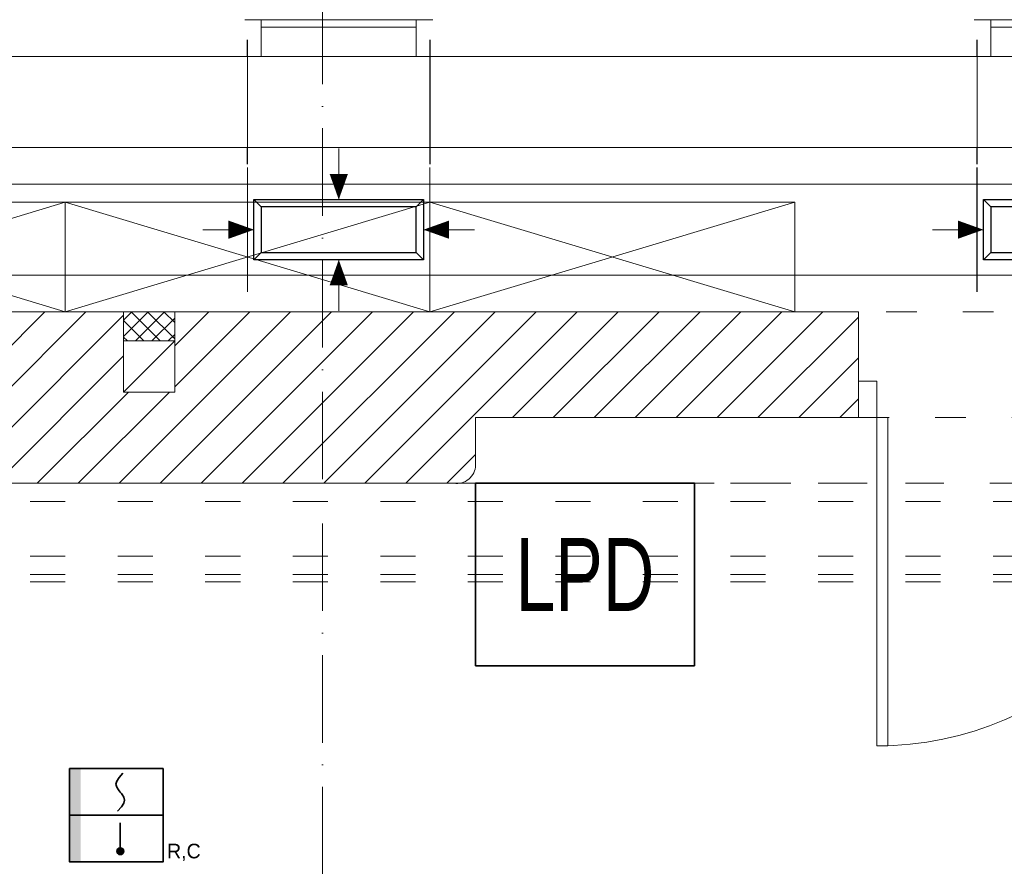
# Model space of a CAD drawing. Header units: millimetres. Extents: x 167773 to 185035, y -114105 to -66770.
# Tile 37 of 114: x 174529 to 174799, y -96921 to -96689. Entities that reach past the tile are written whole.
import ezdxf
from ezdxf.enums import TextEntityAlignment as Align

# ---------------------------------------------------------------- set-up
doc = ezdxf.new("R2010")
doc.units = ezdxf.units.MM
doc.linetypes.add('ACAD_ISO03W100', pattern=[30, 12, -18])
doc.linetypes.add('ACAD_ISO10W100', pattern=[18, 12, -3, 0, -3])
for name, color, linetype, lineweight in [('!obudowa', 14, 'Continuous', 9), ('a-osie', 20, 'ACAD_ISO10W100', 9), ('b-drzwi', 6, 'Continuous', 9), ('b-przerywana1', 9, 'ACAD_ISO03W100', 9), ('b-widokowa', 7, 'Continuous', 9), ('b-ściany', 2, 'Continuous', 9), ('c-wyposażenie', 5, 'Continuous', 9), ('El_gniazda', 144, 'Continuous', 35), ('EL_Linia SSP', 240, 'Continuous', 35), ('h-hatch', 8, 'Continuous', 9)]:
    doc.layers.add(name, color=color, linetype=linetype, lineweight=lineweight)
doc.styles.add('Arial', font='arial.ttf')

# ---------------------------------------------------------------- blocks, each defined once
blk = doc.blocks.new('A$C5690186C')
at = {"layer": 'EL_Linia SSP', "lineweight": 5}
h = blk.add_hatch(color=256, dxfattribs=at)
h.set_gradient(color1=(255, 0, 0), color2=(224, 0, 0), one_color=1, name='INVSPHERICAL')
h.paths.add_polyline_path([(-9.8, 0), (-9.8, 12.8), (-12.8, 12.8), (-12.8, 0)])
h.paths.add_polyline_path([(-9.8, -12.8), (-9.8, 0), (-12.8, 0), (-12.8, -12.8)])
at = {"layer": 'EL_Linia SSP'}
blk.add_hatch(color=256, dxfattribs=at).paths.add_polyline_path([(2.02, -9.84, 1), (0.15, -9.84, 1)])
at = {"layer": 'EL_Linia SSP', "color": 1, "linetype": 'Continuous'}
for p, q in [((0.74, 10.35), (1.79, 11.52)), ((-0.1, 8.54), (0.11, 9.39)), ((0.11, 7.68), (-0.1, 8.54)), ((0.11, 9.39), (0.74, 10.35)), ((0.58, 6.96), (0.11, 7.68)), ((0.74, 6.72), (0.58, 6.96)), ((1.07, 6.34), (0.74, 6.72)), ((1.07, 6.34), (1.41, 5.97)), ((1.41, 5.97), (1.57, 5.73)), ((1.57, 5.73), (2.04, 5.01)), ((2.04, 3.3), (1.41, 2.34)), ((2.04, 5.01), (2.25, 4.15)), ((2.25, 4.15), (2.04, 3.3)), ((1.41, 2.34), (0.36, 1.16))]:
    blk.add_line(p, q, dxfattribs=at)
at = {"layer": 'EL_Linia SSP'}
for p, q in [((-12.8, 0), (12.8, 0)), ((1.08, -2.06), (1.08, -9.84))]:
    blk.add_line(p, q, dxfattribs=at)
blk.add_lwpolyline([(-12.8, 12.8), (12.8, 12.8), (12.8, -12.8), (-12.8, -12.8)], close=True, dxfattribs=at)
blk.add_circle((1.08, -9.84), 0.938, dxfattribs=at)
at = {"layer": 'EL_Linia SSP', "color": 1}
blk.add_text('R,C', height=4, dxfattribs=at).set_placement((13.91, -11.8))
blk = doc.blocks.new('kanały_parter_rzut')
at = {"layer": 'h-hatch', "lineweight": -2}
for p, q in [((-356.25, 5.5, 4), (-351.75, 5.5, 4)), ((-351.75, 5.5, 4), (-309.25, 5.5, 4)), ((-351.75, 5.5, 4), (-351.75, 2.5, 4)), ((-309.25, 5.5, 4), (-304.75, 5.5, 4)), ((-309.25, 2.5, 4), (-309.25, 5.5, 4)), ((-156.25, 5.5, 4), (-151.75, 5.5, 4)), ((-151.75, 5.5, 4), (-109.25, 5.5, 4)), ((-151.75, 5.5, 4), (-151.75, 2.5, 4)), ((-351.75, 2.5, 4), (-351.75, -4.5, 4)), ((-309.25, -4.5, 4), (-309.25, 2.5, 4)), ((-151.75, 2.5, 4), (-151.75, -4.5, 4)), ((-355.5, -4.5, 4), (-355.5, 0, 4)), ((-155.5, -4.5, 4), (-155.5, 0, 4)), ((-355.5, -29.5, 4), (-355.5, -4.5, 4)), ((-352.5, -4.5, 4), (-355.5, -4.5, 4)), ((-308.5, -4.5, 4), (-352.5, -4.5, 4)), ((-305.5, -4.5, 4), (-308.5, -4.5, 4)), ((-155.5, -29.5, 4), (-155.5, -4.5, 4)), ((-152.5, -4.5, 4), (-155.5, -4.5, 4)), ((-108.5, -4.5, 4), (-152.5, -4.5, 4)), ((-355.5, -34, 4), (-355.5, -29.5, 4)), ((-355.5, -29.5, 4), (-352.5, -29.5, 4)), ((-352.5, -29.5, 4), (-308.5, -29.5, 4)), ((-308.5, -29.5, 4), (-305.5, -29.5, 4)), ((-155.5, -34, 4), (-155.5, -29.5, 4)), ((-155.5, -29.5, 4), (-152.5, -29.5, 4)), ((-152.5, -29.5, 4), (-108.5, -29.5, 4))]:
    blk.add_line(p, q, dxfattribs=at)
at = {"layer": 'h-hatch', "lineweight": -2, "extrusion": (0, 1, 1e-16)}
for p, q in [((-353.75, 5.5, 4), (-351.75, 5.5, 4)), ((-309.25, 5.5, 4), (-351.75, 5.5, 4)), ((-351.75, 3.5, 4), (-351.75, 5.5, 4)), ((-309.25, 5.5, 4), (-309.25, 3.5, 4)), ((-309.25, 5.5, 4), (-307.25, 5.5, 4)), ((-153.75, 5.5, 4), (-151.75, 5.5, 4)), ((-109.25, 5.5, 4), (-151.75, 5.5, 4)), ((-151.75, 3.5, 4), (-151.75, 5.5, 4)), ((-351.75, 3.5, 4), (-309.25, 3.5, 4)), ((-151.75, 3.5, 4), (-109.25, 3.5, 4))]:
    blk.add_line(p, q, dxfattribs=at)
at = {"layer": 'h-hatch', "lineweight": -3, "extrusion": (-1e-16, 0, -1)}
for p, q in [((-355.5, -4.5, 4), (-355.5, 0, 4)), ((-155.5, -4.5, 4), (-155.5, 0, 4)), ((-355.5, -34, 4), (-355.5, -29.5, 4)), ((-155.5, -34, 4), (-155.5, -29.5, 4))]:
    blk.add_line(p, q, dxfattribs=at)
at = {"layer": 'h-hatch', "lineweight": -3}
for p, q in [((-305.5, 0, 4), (-305.5, -4.5, 4)), ((-305.5, -4.5, 4), (-305.5, -29.5, 4)), ((-305.5, -29.5, 4), (-305.5, -34, 4))]:
    blk.add_line(p, q, dxfattribs=at)
at = {"layer": 'h-hatch', "lineweight": -2, "extrusion": (-1e-16, 0, -1)}
for p, q in [((-305.5, -4.5, 4), (-305.5, 0, 4)), ((-355.5, -4.5, 4), (-505.5, -4.5, 4)), ((-305.5, -29.5, 4), (-305.5, -4.5, 4)), ((-155.5, -4.5, 4), (-305.5, -4.5, 4)), ((-355.5, -29.5, 4), (-505.5, -29.5, 4)), ((-305.5, -34, 4), (-305.5, -29.5, 4)), ((-155.5, -29.5, 4), (-305.5, -29.5, 4)), ((-355.53, -39.5, 4), (-355.53, -35, 4)), ((-305.53, -39.5, 4), (-305.53, -35, 4)), ((-155.53, -39.5, 4), (-155.53, -35, 4)), ((-355.53, -39.5, 4), (-505.53, -39.5, 4)), ((-355.53, -64.5, 4), (-355.53, -39.5, 4)), ((-305.53, -64.5, 4), (-305.53, -39.5, 4)), ((-155.53, -39.5, 4), (-305.53, -39.5, 4)), ((-155.53, -64.5, 4), (-155.53, -39.5, 4)), ((-355.53, -64.5, 4), (-505.53, -64.5, 4)), ((-355.53, -69, 4), (-355.53, -64.5, 4)), ((-305.53, -69, 4), (-305.53, -64.5, 4)), ((-155.53, -64.5, 4), (-305.53, -64.5, 4)), ((-155.53, -69, 4), (-155.53, -64.5, 4))]:
    blk.add_line(p, q, dxfattribs=at)
at = {"layer": 'h-hatch', "lineweight": -2, "extrusion": (1e-16, 1, 2e-16)}
for p, q in [((-355.52, -39.5, 4), (-355.52, -35, 4)), ((-305.52, -39.5, 4), (-305.52, -35, 4)), ((-155.5, -39.5, 4), (-155.5, -35, 4)), ((-355.52, -64.5, 4), (-355.52, -39.5, 4)), ((-355.52, -39.5, 4), (-352.52, -39.5, 4)), ((-352.52, -39.5, 4), (-308.52, -39.5, 4)), ((-308.52, -39.5, 4), (-305.52, -39.5, 4)), ((-305.52, -64.5, 4), (-305.52, -39.5, 4)), ((-155.5, -64.5, 4), (-155.5, -39.5, 4)), ((-155.5, -39.5, 4), (-152.5, -39.5, 4)), ((-152.5, -39.5, 4), (-108.5, -39.5, 4)), ((-355.53, -41.25, 4), (-355.52, -41.25, 4)), ((-355.52, -42, 4), (-355.53, -41.99, 4)), ((-155.53, -41.25, 4), (-155.5, -41.25, 4)), ((-155.5, -42, 4), (-155.53, -41.97, 4)), ((-355.53, -62.01, 4), (-355.52, -62, 4)), ((-155.53, -62.03, 4), (-155.5, -62, 4)), ((-355.52, -62.75, 4), (-355.53, -62.75, 4)), ((-355.52, -69, 4), (-355.52, -64.5, 4)), ((-352.52, -64.5, 4), (-355.52, -64.5, 4)), ((-308.52, -64.5, 4), (-352.52, -64.5, 4)), ((-305.52, -64.5, 4), (-308.52, -64.5, 4)), ((-305.52, -69, 4), (-305.52, -64.5, 4)), ((-155.5, -62.75, 4), (-155.53, -62.75, 4)), ((-155.5, -69, 4), (-155.5, -64.5, 4)), ((-152.5, -64.5, 4), (-155.5, -64.5, 4)), ((-108.5, -64.5, 4), (-152.5, -64.5, 4))]:
    blk.add_line(p, q, dxfattribs=at)
at = {"layer": 'h-hatch', "lineweight": -3, "extrusion": (0, 1e-16, -1)}
for p, q in [((-351.77, -45.75, -18.5), (-353.77, -43.75, -18.5)), ((-353.77, -43.75, -18.5), (-307.27, -43.75, -18.5)), ((-353.77, -60.25, -18.5), (-353.77, -43.75, -18.5)), ((-309.27, -45.75, -18.5), (-351.77, -45.75, -18.5)), ((-351.77, -45.75, -18.5), (-351.77, -58.25, -18.5)), ((-307.27, -43.75, -18.5), (-309.27, -45.75, -18.5)), ((-309.27, -58.25, -18.5), (-309.27, -45.75, -18.5)), ((-307.27, -43.75, -18.5), (-307.27, -60.25, -18.5)), ((-151.75, -45.75, -18.5), (-153.75, -43.75, -18.5)), ((-153.75, -43.75, -18.5), (-107.25, -43.75, -18.5)), ((-153.75, -60.25, -18.5), (-153.75, -43.75, -18.5)), ((-109.25, -45.75, -18.5), (-151.75, -45.75, -18.5)), ((-151.75, -45.75, -18.5), (-151.75, -58.25, -18.5)), ((-353.77, -60.25, -18.5), (-351.77, -58.25, -18.5)), ((-351.77, -58.25, -18.5), (-309.27, -58.25, -18.5)), ((-307.27, -60.25, -18.5), (-309.27, -58.25, -18.5)), ((-153.75, -60.25, -18.5), (-151.75, -58.25, -18.5)), ((-151.75, -58.25, -18.5), (-109.25, -58.25, -18.5)), ((-307.27, -60.25, -18.5), (-353.77, -60.25, -18.5)), ((-107.25, -60.25, -18.5), (-153.75, -60.25, -18.5))]:
    blk.add_line(p, q, dxfattribs=at)
blk = doc.blocks.new('strzalka')
at = {"layer": 'h-hatch'}
blk.add_lwpolyline([(0, 14, 0, 5, 0), (0, 7, 0, 0, 0)], format="xyseb", dxfattribs=at)
blk.add_lwpolyline([(0, 0), (0, 14)], dxfattribs=at)

msp = doc.modelspace()

# ---------------------------------------------------------------- hatches: boundary and pattern name
at = {"layer": 'h-hatch'}
h = msp.add_hatch(dxfattribs=at)
h.set_pattern_fill('ANSI31', color=256, scale=2.5, style=0)
h.paths.add_polyline_path([(174653.94, -96797.89), (174758.94, -96797.89), (174758.94, -96768.89), (174571.44, -96768.89), (174571.44, -96776.89), (174571.44, -96790.89), (174557.44, -96790.89), (174557.44, -96776.89), (174557.44, -96768.89), (174280.44, -96768.89), (174280.44, -96776.89), (174280.44, -96790.89), (174266.44, -96790.89), (174266.44, -96776.89), (174266.44, -96768.89), (174241.44, -96768.89), (174241.44, -96718.89), (174218.44, -96718.89), (174218.44, -96768.89), (173674.94, -96768.89), (173674.94, -96796.89), (173779.94, -96796.89), (173779.94, -96810.89, 0.450014), (173785.94, -96815.89), (174647.94, -96815.89, 0.450014), (174653.94, -96810.89)])
h = msp.add_hatch(dxfattribs=at)
h.set_pattern_fill('ANSI37', color=256, style=0)
h.set_pattern_definition([(45, (291, 0), (-2.24506403, 2.24506403), []), (135, (291, 0), (-2.24506403, -2.24506403), [])])
h.paths.add_polyline_path([(174564.44, -96768.89), (174557.44, -96768.89), (174557.44, -96776.89), (174564.44, -96776.89)])
h.paths.add_polyline_path([(174571.44, -96768.89), (174564.44, -96768.89), (174564.44, -96776.89), (174571.44, -96776.89)])

# ---------------------------------------------------------------- linework, layer by layer
at = {"layer": '!obudowa', "linetype": 'ACAD_ISO03W100', "ltscale": 0.8}
for p, q in [((178405.44, -96815.89), (173455.44, -96815.89)), ((178405.44, -96820.89), (173455.44, -96820.89)), ((178405.44, -96835.89), (173440.44, -96835.89)), ((178405.44, -96840.89), (173435.44, -96840.89)), ((178405.44, -96842.89), (173433.44, -96842.89))]:
    msp.add_line(p, q, dxfattribs=at)
at = {"layer": 'a-osie', "ltscale": 2}
msp.add_line((174611.94, -97211.89), (174611.94, -96011.89), dxfattribs=at)
at = {"layer": 'b-drzwi'}
for points in [[(174758.94, -96797.89), (174763.94, -96797.89), (174763.94, -96787.89), (174758.94, -96787.89)], [(174763.94, -96797.89), (174766.94, -96797.89), (174766.94, -96887.89), (174763.94, -96887.89)]]:
    msp.add_lwpolyline(points, close=True, dxfattribs=at)
msp.add_arc((174763.78, -96797.73), 90.16, 270.1029, 359.8971, dxfattribs=at)
at = {"layer": 'b-przerywana1', "ltscale": 0.7}
for p, q in [((174858.94, -96768.89), (174758.94, -96768.89)), ((174758.94, -96797.89), (174858.94, -96797.89)), ((174647.94, -96815.89), (174884.94, -96815.89))]:
    msp.add_line(p, q, dxfattribs=at)
at = {"layer": 'b-widokowa', "ltscale": 0.5}
for p, q in [((174571.44, -96768.89), (174557.44, -96768.89)), ((174571.44, -96776.89), (174557.44, -96776.89))]:
    msp.add_line(p, q, dxfattribs=at)
at = {"layer": 'b-widokowa'}
msp.add_line((174557.44, -96790.89), (174571.44, -96776.89), dxfattribs=at)
at = {"layer": 'b-ściany'}
for p, q in [((174557.44, -96768.89), (174280.44, -96768.89)), ((174557.44, -96768.89), (174557.44, -96776.89)), ((174758.94, -96768.89), (174571.44, -96768.89)), ((174571.44, -96776.89), (174571.44, -96768.89)), ((174758.94, -96797.89), (174758.94, -96768.89)), ((174758.94, -96797.89), (174653.94, -96797.89)), ((174653.94, -96797.89), (174653.94, -96810.89)), ((173785.94, -96815.89), (174647.94, -96815.89))]:
    msp.add_line(p, q, dxfattribs=at)
msp.add_lwpolyline([(174557.44, -96776.89), (174557.44, -96790.89), (174571.44, -96790.89), (174571.44, -96776.89)], dxfattribs=at)
msp.add_arc((174648.73, -96810.74), 5.22, 261.3488, 358.2624, dxfattribs=at)
at = {"layer": 'c-wyposażenie', "color": 251}
for p, q in [((174741.44, -96738.89), (174241.44, -96738.89)), ((174441.44, -96768.89), (174541.44, -96738.89)), ((174541.44, -96768.89), (174441.44, -96738.89)), ((174541.44, -96768.89), (174541.44, -96738.89)), ((174541.44, -96738.89), (174641.44, -96768.89)), ((174641.44, -96738.89), (174541.44, -96768.89)), ((174641.44, -96768.89), (174641.44, -96738.89)), ((174641.44, -96768.89), (174741.44, -96738.89)), ((174741.44, -96768.89), (174641.44, -96738.89)), ((174741.44, -96768.89), (174741.44, -96738.89))]:
    msp.add_line(p, q, dxfattribs=at)
at = {"layer": 'El_gniazda'}
msp.add_lwpolyline([(174653.94, -96865.89), (174713.94, -96865.89), (174713.94, -96815.89), (174653.94, -96815.89)], close=True, dxfattribs=at)

# ---------------------------------------------------------------- block references
at = {"layer": 'EL_Linia SSP'}
msp.add_blockref('A$C5690186C', (174555.44, -96906.89), dxfattribs=at)
at = {"layer": 'h-hatch'}
for name, p in [('kanały_parter_rzut', (174946.94, -96694.39)), ('strzalka', (174616.43, -96768.64))]:
    msp.add_blockref(name, p, dxfattribs=at)
at = {"layer": 'h-hatch', "xscale": -1}
for p, rotation in [((174616.43, -96724.14), 180), ((174579.18, -96746.39), 270), ((174779.19, -96746.39), 270)]:
    msp.add_blockref('strzalka', p, dxfattribs=dict(at, rotation=rotation))
at = {"layer": 'h-hatch', "rotation": 90}
msp.add_blockref('strzalka', (174653.68, -96746.39), dxfattribs=at)

# ---------------------------------------------------------------- texts
at = {"layer": 'El_gniazda', "style": 'Arial', "width": 0.7}
msp.add_text('LPD', height=20, dxfattribs=at).set_placement((174683.94, -96850.89), align=Align.CENTER)

doc.saveas('drawing.dxf')
